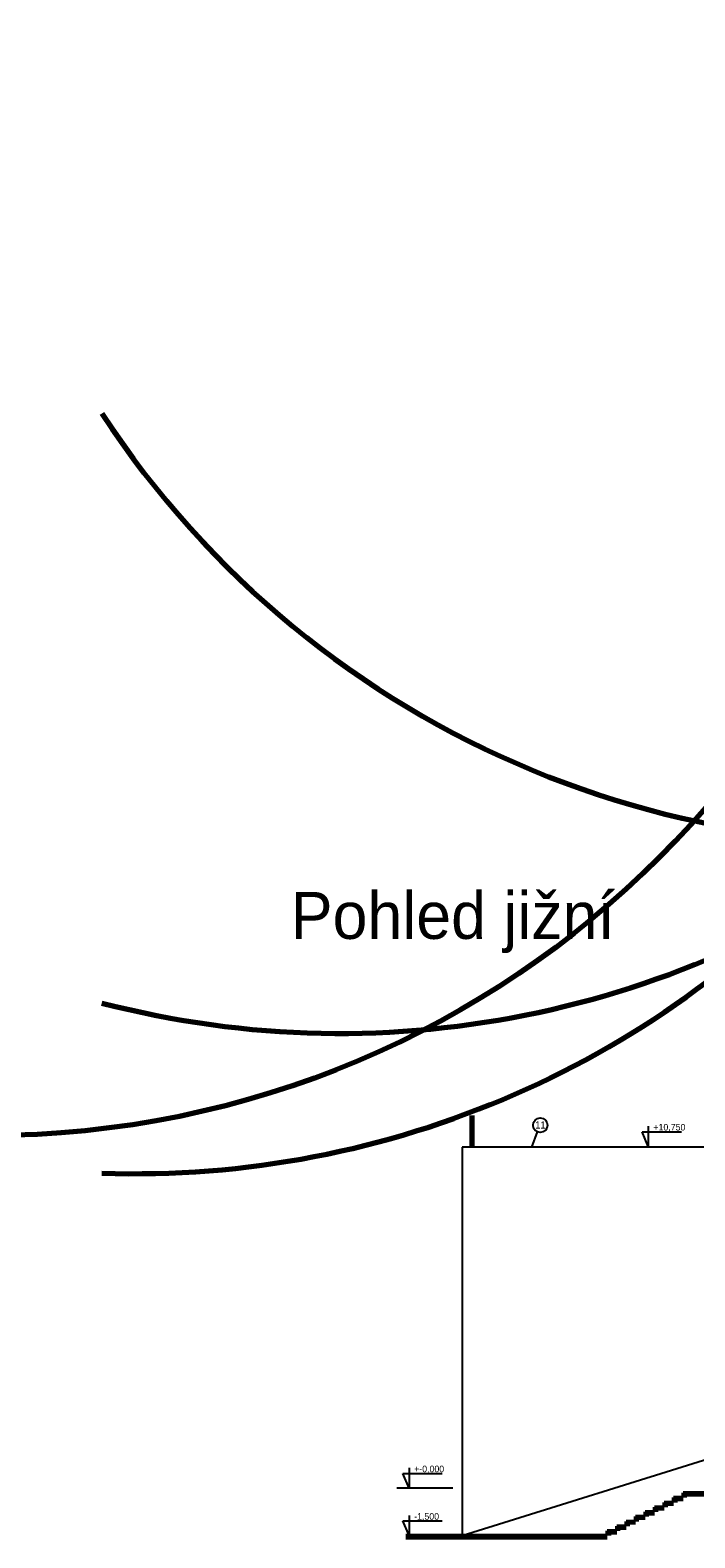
# Model space of a CAD drawing. Header units: millimetres. Extents: x 434746 to 672760, y -61647 to 206428.
# Tile 19 of 24: x 544681 to 565697, y 130536 to 178186. Entities that reach past the tile are written whole.
import ezdxf

# ---------------------------------------------------------------- set-up
doc = ezdxf.new("R2010")
doc.units = ezdxf.units.MM
doc.layers.add('E-uzemneni_vnejsi', color=240, linetype='Continuous', lineweight=30)
doc.layers.add('pohledy', color=1, linetype='Continuous')
doc.layers.add('stav', color=7, linetype='Continuous')
doc.styles.add('SPIRITTXTSTYLE1', font='ROMAN')

# ---------------------------------------------------------------- blocks, each defined once
blk = doc.blocks.new('A$C4D0F5495')
at = {"layer": 'pohledy', "color": 2, "linetype": 'Continuous', "ltscale": 2000}
blk.add_circle((-23049, 14343), 230, dxfattribs=at)
at = {"layer": 'stav'}
for p, q in [((-19635, 14310), (-19635, 13673)), ((-19635, 13673), (-19829, 14139)), ((-19829, 14139), (-18584, 14139)), ((-25524, 13655), (-25524, 1373)), ((-21623, 13655), (-25524, 13655)), ((13776, 13655), (-21623, 13655)), ((-27199, 2873), (-27393, 3340)), ((-27393, 3340), (-26148, 3340)), ((-27199, 3511), (-27199, 2873)), ((-25809, 2873), (-27585, 2873)), ((-27199, 2011), (-27199, 1373)), ((-27393, 1840), (-26148, 1840)), ((-27199, 1373), (-27393, 1840))]:
    blk.add_line(p, q, dxfattribs=at)
at = {"layer": 'stav', "color": 7}
for p, q in [((-23146, 14134), (-23324, 13655)), ((-25524, 1373), (13776, 13655))]:
    blk.add_line(p, q, dxfattribs=at)
at = {"layer": 'stav', "color": 1, "lineweight": 50}
for p, q in [((-19134, 2423), (-19134, 2273)), ((-18834, 2423), (-19134, 2423)), ((-18834, 2413), (-19134, 2413)), ((-18834, 2403), (-19134, 2403)), ((-18834, 2393), (-19134, 2393)), ((-18834, 2383), (-19134, 2383)), ((-19124, 2423), (-19124, 2273)), ((-19114, 2423), (-19114, 2273)), ((-19104, 2423), (-19104, 2273)), ((-19094, 2423), (-19094, 2273)), ((-19084, 2423), (-19084, 2273)), ((-19074, 2423), (-19074, 2273)), ((-18834, 2573), (-18834, 2423)), ((-18534, 2573), (-18834, 2573)), ((-18534, 2563), (-18834, 2563)), ((-18534, 2553), (-18834, 2553)), ((-18534, 2543), (-18834, 2543)), ((-18534, 2533), (-18834, 2533)), ((-18534, 2523), (-18834, 2523)), ((-18534, 2513), (-18834, 2513)), ((-18824, 2573), (-18824, 2423)), ((-18814, 2573), (-18814, 2423)), ((-18804, 2573), (-18804, 2423)), ((-18794, 2573), (-18794, 2423)), ((-18784, 2573), (-18784, 2423)), ((-18774, 2573), (-18774, 2423)), ((-18764, 2573), (-18764, 2423)), ((-18534, 2723), (-8234, 2833)), ((-18534, 2713), (-8234, 2823)), ((-18534, 2703), (-8234, 2813)), ((-18534, 2693), (-8234, 2803)), ((-18534, 2723), (-18534, 2573)), ((-18533, 2683), (-8233, 2793)), ((-18533, 2673), (-8233, 2783)), ((-18533, 2663), (-8233, 2773)), ((-18533, 2653), (-8233, 2763)), ((-18524, 2723), (-18524, 2573)), ((-18514, 2723), (-18514, 2573)), ((-18504, 2723), (-18504, 2573)), ((-18494, 2723), (-18494, 2573)), ((-18484, 2723), (-18484, 2573)), ((-18474, 2723), (-18474, 2573)), ((-18464, 2723), (-18464, 2573)), ((-19734, 1973), (-20034, 1973)), ((-20034, 1973), (-20034, 1823)), ((-19734, 1963), (-20034, 1963)), ((-19734, 1953), (-20034, 1953)), ((-19734, 1943), (-20034, 1943)), ((-19734, 1933), (-20034, 1933)), ((-19734, 1923), (-20034, 1923)), ((-20024, 1973), (-20024, 1823)), ((-20014, 1973), (-20014, 1823)), ((-20004, 1973), (-20004, 1823)), ((-19994, 1973), (-19994, 1823)), ((-19984, 1973), (-19984, 1823)), ((-19734, 2123), (-19734, 1973)), ((-19434, 2123), (-19734, 2123)), ((-19434, 2113), (-19734, 2113)), ((-19434, 2103), (-19734, 2103)), ((-19434, 2093), (-19734, 2093)), ((-19434, 2083), (-19734, 2083)), ((-19434, 2073), (-19734, 2073)), ((-19434, 2063), (-19734, 2063)), ((-19724, 2123), (-19724, 1973)), ((-19714, 2123), (-19714, 1973)), ((-19704, 2123), (-19704, 1973)), ((-19694, 2123), (-19694, 1973)), ((-19684, 2123), (-19684, 1973)), ((-19674, 2123), (-19674, 1973)), ((-19434, 2273), (-19434, 2123)), ((-19134, 2273), (-19434, 2273)), ((-19134, 2263), (-19434, 2263)), ((-19134, 2253), (-19434, 2253)), ((-19134, 2243), (-19434, 2243)), ((-19134, 2233), (-19434, 2233)), ((-19134, 2223), (-19434, 2223)), ((-19424, 2273), (-19424, 2123)), ((-19414, 2273), (-19414, 2123)), ((-19404, 2273), (-19404, 2123)), ((-19394, 2273), (-19394, 2123)), ((-19384, 2273), (-19384, 2123)), ((-19374, 2273), (-19374, 2123)), ((-18834, 2373), (-19134, 2373)), ((-18834, 2363), (-19134, 2363)), ((-20934, 1523), (-20934, 1373)), ((-20634, 1523), (-20934, 1523)), ((-20634, 1513), (-20934, 1513)), ((-20634, 1503), (-20934, 1503)), ((-20634, 1493), (-20934, 1493)), ((-20634, 1483), (-20934, 1483)), ((-20634, 1473), (-20934, 1473)), ((-20634, 1463), (-20934, 1463)), ((-20924, 1523), (-20924, 1373)), ((-20914, 1523), (-20914, 1373)), ((-20904, 1523), (-20904, 1373)), ((-20894, 1523), (-20894, 1373)), ((-20884, 1523), (-20884, 1373)), ((-20874, 1523), (-20874, 1373)), ((-20864, 1523), (-20864, 1373)), ((-20634, 1673), (-20634, 1523)), ((-20334, 1673), (-20634, 1673)), ((-20334, 1663), (-20634, 1663)), ((-20334, 1653), (-20634, 1653)), ((-20334, 1643), (-20634, 1643)), ((-20334, 1633), (-20634, 1633)), ((-20334, 1623), (-20634, 1623)), ((-20334, 1613), (-20634, 1613)), ((-20624, 1673), (-20624, 1523)), ((-20614, 1673), (-20614, 1523)), ((-20604, 1673), (-20604, 1523)), ((-20594, 1673), (-20594, 1523)), ((-20584, 1673), (-20584, 1523)), ((-20574, 1673), (-20574, 1523)), ((-20334, 1823), (-20334, 1673)), ((-20034, 1823), (-20334, 1823)), ((-20034, 1813), (-20334, 1813)), ((-20034, 1803), (-20334, 1803)), ((-20034, 1793), (-20334, 1793)), ((-20034, 1783), (-20334, 1783)), ((-20034, 1773), (-20334, 1773)), ((-20324, 1823), (-20324, 1673)), ((-20314, 1823), (-20314, 1673)), ((-20304, 1823), (-20304, 1673)), ((-20294, 1823), (-20294, 1673)), ((-20284, 1823), (-20284, 1673)), ((-20274, 1823), (-20274, 1673)), ((-20934, 1373), (-27295, 1373)), ((-20934, 1363), (-27295, 1363)), ((-20934, 1353), (-27295, 1353)), ((-20934, 1343), (-27295, 1343)), ((-20934, 1333), (-27295, 1333)), ((-20934, 1323), (-27295, 1323)), ((-20934, 1313), (-27295, 1313)), ((-20934, 1303), (-27295, 1303))]:
    blk.add_line(p, q, dxfattribs=at)
at = {"layer": 'pohledy', "color": 2, "linetype": 'Continuous', "ltscale": 2000, "style": 'SPIRITTXTSTYLE1'}
blk.add_text('11', height=225, dxfattribs=at).set_placement((-23212, 14239))
at = {"layer": 'stav', "color": 1}
blk.add_text('Pohled jižní ', height=1482.27, dxfattribs=at).set_placement((-30938, 20233))
at = {"layer": 'stav'}
for s, p in [('+10,750', (-19473, 14177)), ('+-0,000', (-27037, 3377)), ('-1,500', (-27037, 1877))]:
    blk.add_text(s, height=207.5, dxfattribs=at).set_placement(p)

msp = doc.modelspace()

# ---------------------------------------------------------------- linework, layer by layer
at = {"layer": 'E-uzemneni_vnejsi', "color": 5, "lineweight": 70}
msp.add_lwpolyline([(558660, 142885), (558660, 143885)], dxfattribs=at)
at = {"layer": 'E-uzemneni_vnejsi', "color": 2, "lineweight": 70}
msp.add_circle((543358, 173248), 30000, dxfattribs=at)
for centre, start, end in [((572037, 182517), 213.2499, 350.2917), ((554476, 176479), 255.4682, 1.8716), ((547994, 172045), 268.0029, 10.396)]:
    msp.add_arc(centre, 30000, start, end, dxfattribs=at)

# ---------------------------------------------------------------- block references
msp.add_blockref('A$C4D0F5495', (583859, 129233))

doc.saveas('drawing.dxf')
